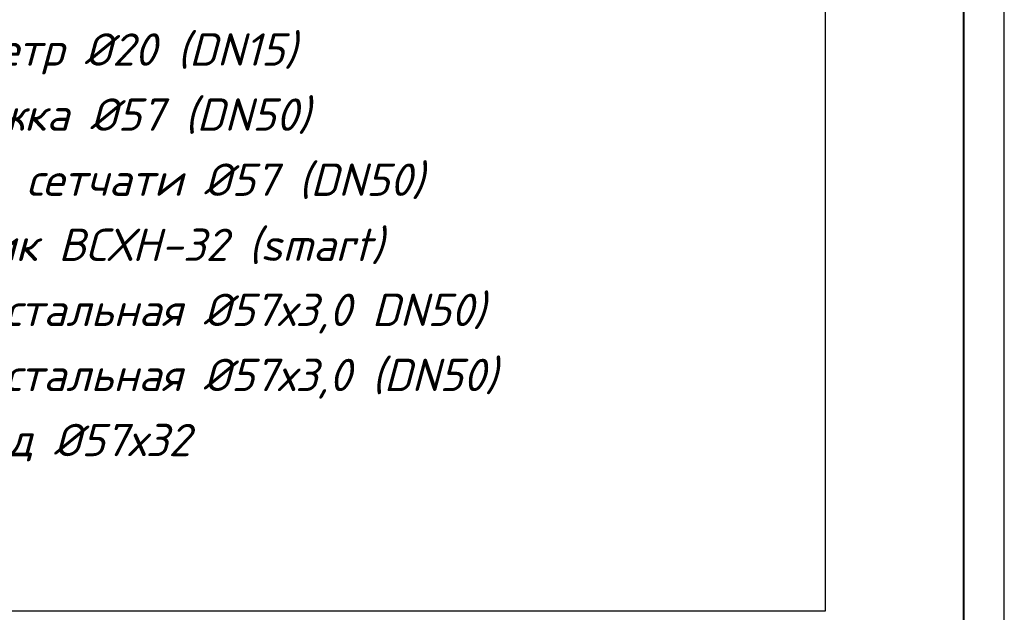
# Model space of a CAD drawing. Header units: inches. Extents: x 8001 to 766003, y -84601 to 563258.
# Tile 137 of 169: x 499299 to 511479, y 173396 to 180726. Entities that reach past the tile are written whole.
import ezdxf

# ---------------------------------------------------------------- set-up
doc = ezdxf.new("R2010")
doc.units = ezdxf.units.IN
doc.header["$MEASUREMENT"] = 0
for name, color, linetype in [('GSI_MCH_FORMAT', 7, 'Continuous'), ('PDF_tablitsa', 7, 'Continuous'), ('АА К1', 250, 'Continuous')]:
    doc.layers.add(name, color=color, linetype=linetype)
doc.layers.add('PDF2_0', color=7, linetype='Continuous', true_color=0x8a00b8)
doc.styles.add('ISOCPEUR', font='isocpeui.ttf', dxfattribs={"height": 250})

msp = doc.modelspace()

# ---------------------------------------------------------------- linework, layer by layer
at = {"layer": 'GSI_MCH_FORMAT', "lineweight": 30}
msp.add_lwpolyline([(493177.861, 185422.5), (509263.083, 185422.5), (509263.083, 173408), (493177.861, 173408)], close=True, dxfattribs=at)
at = {"layer": 'PDF2_0', "color": 0, "lineweight": 25}
msp.add_lwpolyline([(511479.376, 222245.911), (458584.157, 222245.911), (458584.157, 167250.147), (511479.376, 167250.147), (511479.376, 222245.911)], dxfattribs=at)
at = {"layer": 'PDF_tablitsa', "color": 0, "lineweight": 40}
msp.add_lwpolyline([(510979.83, 167748.786), (510979.83, 221746.818), (460582.342, 221746.818), (460582.342, 167748.786)], close=True, dxfattribs=at)

# ---------------------------------------------------------------- texts
at = {"layer": 'АА К1', "color": 0, "lineweight": 25, "insert": (496701.586, 180556.835), "char_height": 400, "attachment_point": 1, "line_spacing_factor": 1.207242, "style": 'ISOCPEUR'}
msp.add_mtext('1 -Манометр %%C20 (DN15)\\P2 -Задвижка {\\C256;%%C57 (DN50)}\\P3 -Филтр сетчати {\\C256;%%C57} (DN50)\\P4 -Счетчик ВСХН-32 (smart)  \\P5 -Труба стальная %%C57х3,0 DN50)\\P6 -Труба стальная %%C57х3,0 (DN50)\\P7 -Переход %%C57х32\\P  ', dxfattribs=at)

doc.saveas('drawing.dxf')
